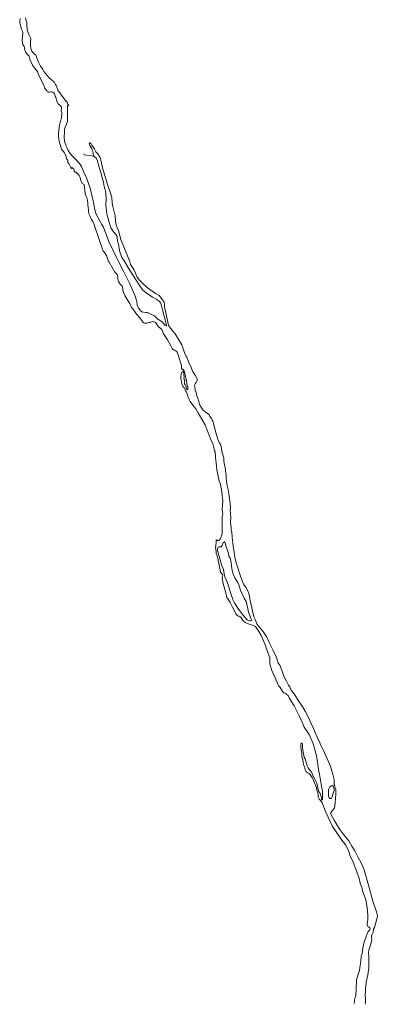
# Model space of a CAD drawing. Header units: metres. Extents: x 222609 to 404409, y 8547781 to 8795234.
# Tile 30 of 39: x 396741 to 397511, y 8590882 to 8593001. Entities that reach past the tile are written whole.
import ezdxf

# ---------------------------------------------------------------- set-up
doc = ezdxf.new("R2010")
doc.units = ezdxf.units.M
doc.layers.add('01. RIO', color=7, linetype='Continuous', lineweight=5, true_color=0x2776bb)

# ---------------------------------------------------------------- blocks, each defined once
blk = doc.blocks.new('REIORORI')
at = {"layer": '01. RIO', "color": 152, "lineweight": 15, "true_color": 0x2776bb, "flags": 128}
for points in [[(397485.2, 8590882.5), (397485.7, 8590887.4), (397485.6, 8590893.3), (397485.3, 8590902.9), (397485.9, 8590909), (397485.9, 8590917), (397487.3, 8590926.9), (397487.1, 8590930.4), (397490.6, 8590945.7), (397492.8, 8590961), (397493.2, 8590976.3), (397492.7, 8590983), (397492.6, 8590994.4), (397492.9, 8590998.7), (397495.3, 8591005.7), (397499.5, 8591020.8), (397498.5, 8591029.8), (397499.3, 8591031.6), (397502.5, 8591037.5), (397503.3, 8591044.3), (397505.1, 8591047.8), (397506.8, 8591052.6), (397510.5, 8591066.2), (397511.4, 8591070.8), (397510.8, 8591076.3), (397508.7, 8591083.9), (397501.8, 8591104.1), (397492.2, 8591138.5), (397482.7, 8591171.9), (397476.4, 8591186.6), (397469.6, 8591199.4), (397462.8, 8591212.4), (397456.4, 8591223), (397450.2, 8591233.9), (397439.1, 8591247.4), (397430.5, 8591258.4), (397424.6, 8591267.8), (397418.4, 8591278.8), (397411.4, 8591291.6), (397410.9, 8591294.5), (397412.3, 8591296.9), (397412.8, 8591297.4), (397413.8, 8591298.5), (397415.8, 8591300.5), (397417.5, 8591302.7), (397419.2, 8591305.3), (397419.8, 8591308.6), (397420.6, 8591318.4), (397421.2, 8591323.6), (397421.6, 8591336.4), (397421.8, 8591340.3), (397421.8, 8591343.5), (397421.9, 8591345.8), (397420, 8591350.4), (397419.1, 8591352.8), (397418.9, 8591353.9), (397418.5, 8591354.8), (397418, 8591359.2), (397418, 8591365.6), (397415.5, 8591376.7), (397412.2, 8591389.5), (397409.1, 8591398), (397400.7, 8591417.1), (397394.6, 8591430.3), (397389.7, 8591439.3), (397387.4, 8591444.9), (397382.8, 8591455.5), (397377.6, 8591467), (397373.7, 8591476), (397368.3, 8591488.4), (397362, 8591500.6), (397355.7, 8591513.2), (397349.1, 8591523.6), (397341.5, 8591535.5), (397332, 8591550.1), (397325.9, 8591558.4), (397322.8, 8591565.5), (397320.2, 8591569.4), (397315.8, 8591577.4), (397309.8, 8591588.2), (397306.8, 8591597.4), (397302.7, 8591608.3), (397301.2, 8591612.1), (397298, 8591616.7), (397294, 8591628.5), (397287.2, 8591643.4), (397279.2, 8591659.3), (397272.3, 8591673.5), (397264.1, 8591686), (397257.7, 8591694.1), (397252.7, 8591699.9), (397248, 8591710.6), (397245.2, 8591716), (397240.7, 8591735.6), (397236.7, 8591754.4), (397235.8, 8591760), (397234.3, 8591766.1), (397232.6, 8591771.9), (397228.1, 8591779.7), (397223.7, 8591784.7), (397220.9, 8591792.4), (397217.5, 8591801.1), (397213.6, 8591811.9), (397210.5, 8591821.5), (397207.4, 8591832.6), (397204.7, 8591844.7), (397202.3, 8591859.9), (397200.6, 8591867.5), (397200.1, 8591875), (397198.6, 8591886.9), (397197.6, 8591898.1), (397196.8, 8591903.2), (397196.3, 8591907.8), (397195.3, 8591919.9), (397196, 8591930.3), (397195.2, 8591937.8), (397194.4, 8591946.3), (397194.7, 8591951.6), (397194, 8591960), (397192.7, 8591970.7), (397192.1, 8591977.1), (397190.2, 8591989.9), (397188.1, 8591998.9), (397187.1, 8592002.9), (397186.3, 8592006.6), (397185.9, 8592016.6), (397185.9, 8592020.2), (397185.5, 8592023.3), (397184.8, 8592025.5), (397184.3, 8592028.7), (397184, 8592033.3), (397183.4, 8592036.4), (397181.7, 8592046.5), (397180.6, 8592051.9), (397180.6, 8592055.8), (397180.3, 8592058.2), (397179.1, 8592062.6), (397176.4, 8592072.8), (397175.6, 8592077.2), (397174.8, 8592082.4), (397173.2, 8592086.6), (397171.6, 8592090.8), (397168.6, 8592095.3), (397165.3, 8592105.5), (397163, 8592114.8), (397162, 8592118.9), (397160.7, 8592123), (397159.4, 8592129.5), (397158.6, 8592132.6), (397157, 8592136.9), (397155.6, 8592139.2), (397154.1, 8592142.6), (397152.6, 8592144.8), (397150.7, 8592147.4), (397148.8, 8592150.6), (397146.9, 8592152.5), (397140.8, 8592156.6), (397140.2, 8592157), (397135.6, 8592161.3), (397128.9, 8592171.5), (397127.4, 8592175.6), (397126.5, 8592179.9), (397124.4, 8592185.7), (397122.1, 8592193.9), (397121.4, 8592196.5), (397118.9, 8592204), (397118, 8592211.1), (397117.6, 8592213.8), (397117.9, 8592215), (397119.1, 8592216.4), (397119.9, 8592218.5), (397121.1, 8592220.6), (397122.6, 8592222.9), (397123, 8592225.6), (397123.1, 8592228.3), (397122, 8592230.7), (397119.1, 8592236), (397113.3, 8592244.5), (397110.7, 8592250.8), (397104.8, 8592264.5), (397100.6, 8592274.7), (397099.1, 8592277.6), (397094.3, 8592288.4), (397090, 8592301.1), (397083.8, 8592311.9), (397075.9, 8592324.7), (397071.1, 8592331), (397065.7, 8592336.9), (397061.6, 8592342.9), (397055.7, 8592370.7), (397052.7, 8592383.2), (397052.7, 8592387.7), (397051.9, 8592393.4), (397047.3, 8592400.4), (397044.2, 8592404), (397041.3, 8592407.3), (397033.7, 8592412.1), (397015.8, 8592424.9), (397005.3, 8592434.1), (396999.1, 8592440.1), (396993.9, 8592447), (396990.2, 8592455.4), (396986.5, 8592463.6), (396979.6, 8592473.9), (396977.1, 8592482.9), (396974.6, 8592489), (396958.5, 8592527.9), (396954, 8592547.4), (396948.7, 8592558.5), (396947, 8592568.4), (396946.7, 8592579.1), (396941.7, 8592598.6), (396940.1, 8592606.2), (396939, 8592618), (396936.8, 8592627.6), (396930, 8592646.6), (396922.3, 8592672.5), (396919.3, 8592681.9), (396915.4, 8592698.9), (396913.9, 8592704.4), (396908.9, 8592712), (396904.9, 8592716.9), (396901.8, 8592722.5), (396899.6, 8592725.7), (396896, 8592731.1), (396894.9, 8592733.5), (396893.3, 8592735.3), (396891.1, 8592736.2), (396890.7, 8592735.1), (396892, 8592729.9), (396894.6, 8592726.2), (396894.9, 8592725.4), (396896.2, 8592722.7), (396896.8, 8592720), (396898.2, 8592717.1), (396899.1, 8592713.6), (396899.1, 8592712.3), (396899.7, 8592708.6), (396901.1, 8592706.5), (396906.1, 8592702.2), (396908.5, 8592697.2), (396909.4, 8592693), (396915.3, 8592672), (396920.2, 8592655.5), (396921.6, 8592651.8), (396922.2, 8592645.5), (396923.4, 8592639.9), (396924.4, 8592636.5), (396925.6, 8592633.1), (396926.7, 8592624.4), (396926.9, 8592617.2), (396926.6, 8592601.7), (396928.9, 8592583.4), (396932.9, 8592567.6), (396937.4, 8592553), (396942.8, 8592544.1), (396948.6, 8592538.1), (396950.9, 8592534.5), (396951.2, 8592523.6), (396953.7, 8592517.7), (396955.2, 8592509), (396956.3, 8592501.3), (396961.1, 8592489.5), (396965.8, 8592481.9), (396975.3, 8592466.1), (396990.3, 8592442.7), (396999.8, 8592428.2), (397005.9, 8592419.2), (397015.7, 8592411.6), (397027, 8592403.8), (397034.8, 8592399.4), (397041.6, 8592394.9), (397044.9, 8592390.9), (397047.8, 8592379.2), (397056.4, 8592346.3), (397057.3, 8592342.1), (397054, 8592343.1), (397047.8, 8592350.6), (397038.4, 8592356.4), (397031.3, 8592363.8), (397023.2, 8592367.4), (397016.1, 8592370.6), (397013.3, 8592371.2), (397007.4, 8592371.5), (397004.3, 8592372.4), (397001.5, 8592374.8), (396996.7, 8592380.5), (396993.9, 8592386.3), (396993, 8592394.5), (396989.3, 8592406.1), (396978.3, 8592432.5), (396964.5, 8592459.7), (396947.7, 8592492.4), (396932.9, 8592523.5), (396921.6, 8592554.3), (396917.1, 8592560.8), (396913.4, 8592567.9), (396905.9, 8592582.6), (396902.7, 8592591.6), (396899.9, 8592607.8), (396892.8, 8592638.7), (396884.6, 8592660.4), (396878.6, 8592674.1), (396874, 8592685.2), (396869.8, 8592691.2), (396861.3, 8592700.5), (396854.1, 8592707.9), (396849.6, 8592712.7), (396845.1, 8592719.5), (396843.1, 8592724.7), (396841.2, 8592728.4), (396840.1, 8592731.9), (396838.8, 8592735.5), (396837.3, 8592739.6), (396836.7, 8592747.7), (396837.1, 8592759.9), (396837.6, 8592764.8), (396839, 8592769.4), (396840.8, 8592774.7), (396843.7, 8592782), (396843.7, 8592791.2), (396844.1, 8592797.2), (396844.1, 8592802.3), (396843.6, 8592805.1), (396843.5, 8592816.1), (396846.8, 8592815.7), (396846.3, 8592818.1), (396844.1, 8592818.9), (396843.1, 8592824.2), (396841.2, 8592825), (396837.5, 8592830.1), (396832.6, 8592836.3), (396827.1, 8592843.7), (396824.1, 8592847.4), (396823.3, 8592849.2), (396822, 8592852.1), (396819.4, 8592859), (396817.8, 8592861.1), (396816, 8592865.5), (396814.2, 8592867.1), (396809.3, 8592871.3), (396803.7, 8592876.4), (396792.7, 8592889.3), (396790.4, 8592894), (396788.4, 8592897.1), (396786, 8592901.2), (396783.7, 8592904.9), (396781.4, 8592909.6), (396777, 8592920.8), (396775.3, 8592924.5), (396771.1, 8592928.2), (396766.7, 8592933.4), (396765.7, 8592936.7), (396765, 8592940.2), (396764, 8592943.4), (396764, 8592952.6), (396764.5, 8592960.4), (396760.7, 8592969.1), (396758.4, 8592974.4), (396757, 8592979), (396756.2, 8592991.4), (396756.2, 8592994.5), (396754.5, 8592998.1), (396753.2, 8593004.5)], [(396742, 8593003.5), (396741.2, 8592996.3), (396740.8, 8592993.8), (396741.8, 8592991.2), (396744.9, 8592980.6), (396746.8, 8592976.1), (396747.3, 8592973.1), (396746.8, 8592962.2), (396745.8, 8592956), (396746.7, 8592951.4), (396747.6, 8592947.3), (396748.7, 8592945.1), (396750.4, 8592943.3), (396751.3, 8592940.4), (396751.5, 8592937.5), (396753, 8592931.6), (396757.1, 8592926.5), (396760.9, 8592922.2), (396763.3, 8592914.1), (396768.1, 8592903), (396772.4, 8592897.1), (396779, 8592889.3), (396782, 8592881.1), (396787.2, 8592871.7), (396789.3, 8592866.7), (396792.6, 8592860.2), (396793.6, 8592857.2), (396794.5, 8592854.4), (396795.9, 8592852.3), (396799, 8592848.4), (396800.3, 8592845.9), (396802, 8592845.2), (396803.9, 8592844.9), (396805.2, 8592844.9), (396807.3, 8592845.3), (396809.1, 8592845.6), (396810.9, 8592845.1), (396812.4, 8592844.6), (396814.4, 8592843.5), (396815.9, 8592841.8), (396816.3, 8592840.1), (396816.7, 8592837.9), (396816.9, 8592836), (396818.4, 8592833.8), (396819.2, 8592830.6), (396820.8, 8592825.1), (396823.7, 8592820), (396828.6, 8592815.8), (396830.2, 8592814.1), (396830.7, 8592812.2), (396831, 8592808.7), (396830.5, 8592804.8), (396831.3, 8592801.2), (396831.5, 8592798.6), (396831.2, 8592790.4), (396828.8, 8592782), (396826.9, 8592774.3), (396824.9, 8592762.6), (396824.2, 8592757.2), (396824.5, 8592751), (396824.9, 8592744.1), (396826.1, 8592739.8), (396828.9, 8592729.5), (396831.5, 8592721.1), (396832.7, 8592719.6), (396835.5, 8592717), (396836.6, 8592715.4), (396839.9, 8592708.3), (396841.7, 8592701.7), (396842.1, 8592700.4), (396843.1, 8592700.1), (396843.9, 8592699.3), (396844.4, 8592698.7), (396844.6, 8592698.3), (396844.7, 8592697.3), (396844.4, 8592695.7), (396844.5, 8592694.8), (396844.9, 8592693.5), (396846.5, 8592691.1), (396849.3, 8592685.4), (396850.8, 8592682.6), (396852.1, 8592680.9), (396852.6, 8592680.9), (396853.1, 8592681.4), (396853.2, 8592681.5), (396854.1, 8592682.1), (396854.8, 8592681.9), (396856, 8592680.7), (396857.5, 8592678.9), (396858.3, 8592677.5), (396858.3, 8592676.2), (396858.3, 8592675.1), (396858.6, 8592674.1), (396859.5, 8592673.1), (396862, 8592672.5), (396862.9, 8592671.6), (396865, 8592669.4), (396865.8, 8592669), (396868.7, 8592665.9), (396871.3, 8592661.3), (396872.6, 8592655.2), (396875.7, 8592648.7), (396879.5, 8592646.3), (396880.8, 8592639.7), (396881.4, 8592634.1), (396882, 8592627.5), (396883.2, 8592622.6), (396885.4, 8592618.1), (396886, 8592615.6), (396887.3, 8592607), (396887.9, 8592602.3), (396888, 8592597.8), (396889.9, 8592583.4), (396892.2, 8592578.5), (396895.2, 8592571.3), (396897.6, 8592567.2), (396900.3, 8592562.5), (396903.7, 8592552.8), (396919.4, 8592507.4), (396920.9, 8592503.1), (396923.4, 8592500), (396928.4, 8592491.9), (396929.2, 8592489.3), (396930.8, 8592485.1), (396931.5, 8592482.3), (396933.7, 8592479.2), (396939.9, 8592467.6), (396945.5, 8592457.5), (396950.6, 8592452.4), (396952.3, 8592447.1), (396952.3, 8592442.3), (396952.7, 8592440.6), (396953.2, 8592438.7), (396953.6, 8592437.8), (396955.6, 8592433.9), (396957.7, 8592431), (396959.6, 8592429.5), (396960.1, 8592429.1), (396961.7, 8592427.3), (396962.6, 8592425.8), (396962.6, 8592424.9), (396963.1, 8592422.3), (396962.8, 8592420.4), (396962.9, 8592417.9), (396968.4, 8592405.7), (396973.8, 8592397), (396977.9, 8592389.9), (396981.5, 8592381.5), (396984.6, 8592378.5), (396993.3, 8592366.7), (397000.1, 8592358.7), (397007, 8592349.7), (397009.8, 8592348), (397015, 8592348), (397019, 8592349), (397021.6, 8592349.5), (397024.5, 8592350.5), (397027.2, 8592351.3), (397029.2, 8592351.1), (397030.7, 8592350.8), (397033.4, 8592349.4), (397034.2, 8592348.6), (397038.2, 8592342.3), (397039.7, 8592340.2), (397042.6, 8592337.8), (397046.8, 8592334.2), (397050.9, 8592325.2), (397059.2, 8592311.8), (397066.6, 8592298.8), (397069.4, 8592293.5), (397071, 8592291.5), (397072.9, 8592290.3), (397075.1, 8592289.2), (397077.8, 8592287.8), (397080.2, 8592285.8), (397082.8, 8592277.9), (397089.3, 8592256.9), (397089.5, 8592251.3), (397090.2, 8592248.9), (397090.5, 8592248.3), (397090.8, 8592248.3), (397091.2, 8592248.5), (397091.9, 8592248.9), (397092.5, 8592249.1), (397093.1, 8592248.9), (397093.5, 8592247.7), (397095.2, 8592245.3), (397096.4, 8592242.7), (397096.8, 8592241.3), (397096.5, 8592240.9), (397096.1, 8592240.9), (397094.9, 8592241.2), (397093.6, 8592241.8), (397093.3, 8592242.7), (397093.3, 8592243.3), (397093.1, 8592244.1), (397092.8, 8592244.3), (397092.4, 8592244.3), (397092, 8592244.1), (397090.8, 8592243.1), (397089.6, 8592240.6), (397088.9, 8592237), (397087.9, 8592233.6), (397087.8, 8592227.9), (397089.6, 8592223), (397090.2, 8592217.4), (397092, 8592212), (397093.5, 8592210.5), (397094.6, 8592209.7), (397095.3, 8592209.6), (397096.2, 8592208.2), (397096.4, 8592207.9), (397097, 8592204.5), (397098.3, 8592202.4), (397098.9, 8592201), (397099.9, 8592199.4), (397100.6, 8592198.3), (397101.5, 8592195.9), (397102.3, 8592192.4), (397106.3, 8592183.4), (397108, 8592179.1), (397111.7, 8592174.1), (397120, 8592163.7), (397122.9, 8592158.4), (397126.2, 8592153.3), (397135.1, 8592138.1), (397140.1, 8592129), (397147, 8592112.3), (397153.5, 8592095.6), (397157.2, 8592088.9), (397159.3, 8592080.2), (397159.6, 8592076), (397160.7, 8592073.3), (397161.7, 8592071.4), (397162, 8592068.5), (397162.4, 8592065), (397162.9, 8592058.7), (397163.9, 8592047.2), (397165.4, 8592032.7), (397169.7, 8592010.7), (397173.7, 8592000.6), (397175.7, 8591989.8), (397177.1, 8591977.8), (397178.7, 8591966.3), (397178, 8591955.6), (397177.1, 8591948.2), (397177.8, 8591940.5), (397178.4, 8591936.3), (397177.4, 8591933), (397177.3, 8591924.6), (397176.9, 8591912.1), (397177, 8591900.2), (397177.2, 8591896.8), (397176.8, 8591894.4), (397175.6, 8591891.4), (397174.7, 8591888.5), (397173.9, 8591886.6), (397172.7, 8591883.1), (397170.5, 8591880.8), (397169.4, 8591880.2), (397167.1, 8591880.2), (397166.2, 8591881.1), (397165.1, 8591881.6), (397164, 8591881.2), (397163.9, 8591878.1), (397163.9, 8591873.9), (397163.7, 8591872.1), (397163.1, 8591870.1), (397163.1, 8591868.1), (397162.8, 8591865.8), (397163.8, 8591856.4), (397164.1, 8591852.1), (397166.1, 8591847.4), (397167.6, 8591841.7), (397173.6, 8591812.8), (397175.8, 8591809.1), (397177.7, 8591807.4), (397178.5, 8591804.5), (397177.6, 8591802.8), (397177.3, 8591799.1), (397177.5, 8591794.7), (397178.6, 8591791.5), (397179.9, 8591785.1), (397185.6, 8591764.7), (397187.4, 8591756.9), (397189.8, 8591754.1), (397194.3, 8591746.9), (397199.6, 8591736.6), (397207, 8591721.9), (397209.8, 8591718.3), (397213.6, 8591717.2), (397217.5, 8591715.3), (397221.4, 8591708.1), (397226.7, 8591703.8), (397235.4, 8591700.1), (397239.4, 8591698.6), (397241.9, 8591697.9), (397244.7, 8591697.5), (397248.7, 8591695.6), (397256.1, 8591684.4), (397261, 8591676.1), (397268.7, 8591658.1), (397276.5, 8591637.4), (397279.5, 8591628.2), (397279.5, 8591625.3), (397280.1, 8591614.9), (397281.8, 8591607.1), (397284, 8591600.6), (397287.7, 8591592.5), (397296.4, 8591573.6), (397298.6, 8591567.3), (397300.1, 8591566.2), (397302.1, 8591564.2), (397303.9, 8591560.7), (397307.5, 8591554.8), (397308.9, 8591553.2), (397309.7, 8591552.3), (397314.4, 8591550.7), (397319.1, 8591546.6), (397321.4, 8591541.5), (397323.9, 8591538.2), (397332.1, 8591524.3), (397338.1, 8591513), (397343.6, 8591501.9), (397349.5, 8591489.3), (397352.7, 8591480.5), (397354.8, 8591476.7), (397357, 8591474), (397360.2, 8591469.5), (397364.4, 8591462.8), (397367.3, 8591456.2), (397370.2, 8591449.9), (397372.2, 8591445), (397374.3, 8591438.3), (397376.8, 8591430.3), (397380.1, 8591417), (397381.9, 8591408.8), (397383, 8591398.6), (397384.6, 8591387.9), (397387.7, 8591373), (397390.8, 8591352.1), (397393.3, 8591341.7), (397393.5, 8591336.1), (397393.5, 8591329.2), (397392.9, 8591323), (397392.9, 8591322.5), (397392, 8591322.4), (397391.4, 8591323.4), (397391.5, 8591325.3), (397391.5, 8591326.6), (397391, 8591327.5), (397389.7, 8591330.9), (397389.1, 8591332.3), (397388.7, 8591333.3), (397388.1, 8591335.8), (397387.4, 8591337.6), (397385.4, 8591340.5), (397383.9, 8591344.7), (397382.6, 8591352.1), (397380.7, 8591357.9), (397378.1, 8591364.3), (397373.1, 8591373.2), (397370.3, 8591380.2), (397369.3, 8591382.1), (397368.5, 8591383.5), (397367, 8591385.2), (397363.7, 8591389.1), (397362.3, 8591391.4), (397360.5, 8591395.7), (397355.6, 8591410.6), (397353.9, 8591413.9), (397352.2, 8591422.1), (397350.9, 8591429.5), (397349.9, 8591435.2), (397350.1, 8591440.4), (397349.2, 8591443.5), (397348.4, 8591444.3), (397347.5, 8591444.4), (397347, 8591444), (397346.6, 8591442.8), (397346.4, 8591436.9), (397347.1, 8591429.6), (397348.4, 8591421.9), (397349, 8591415.3), (397350.5, 8591408.9), (397351.8, 8591402.4), (397352.6, 8591398.1), (397353.5, 8591394.9), (397354.8, 8591392.1), (397356.1, 8591387.1), (397358.2, 8591382.6), (397358.9, 8591381.9), (397360.1, 8591381.2), (397361.6, 8591380.6), (397363.2, 8591380), (397364.8, 8591378.9), (397365.3, 8591378.4), (397366.9, 8591377), (397369.6, 8591372.5), (397370.7, 8591370.2), (397372.3, 8591367.9), (397373.3, 8591366), (397376.2, 8591358.9), (397379.5, 8591350.7), (397380.3, 8591348.7), (397380.5, 8591346.6), (397382.6, 8591339), (397383.1, 8591336.5), (397383.8, 8591334.5), (397383.8, 8591333.1), (397383.8, 8591332.1), (397383.7, 8591331.4), (397383.9, 8591328.3), (397386.3, 8591324.1), (397388.8, 8591320.6), (397392.7, 8591316.2), (397400.6, 8591296.2), (397414.6, 8591264.8), (397435.1, 8591235.5), (397443.5, 8591224.8), (397449.7, 8591211.4), (397453, 8591200.9), (397458.1, 8591192.1), (397460.9, 8591185), (397467.4, 8591167.7), (397472, 8591153), (397475.4, 8591140), (397477.8, 8591135.4), (397478.7, 8591131.1), (397479.3, 8591126.7), (397486.5, 8591107.4), (397489.3, 8591090.7), (397490.6, 8591074.1), (397491, 8591064.7), (397490.2, 8591060), (397489.8, 8591056), (397489.8, 8591052.5), (397490.7, 8591050), (397495.1, 8591047.2), (397495.7, 8591044.9), (397495.4, 8591042.9), (397493.7, 8591041.4), (397493.1, 8591040.5), (397491.8, 8591038.8), (397487.6, 8591028.9), (397487.1, 8591027.7), (397483.2, 8591017.2), (397479.1, 8591000.4), (397478.6, 8590998.7), (397479, 8590997.9), (397479.5, 8590997.3), (397479.8, 8590996.5), (397479.6, 8590995.6), (397479.3, 8590994.5), (397477.9, 8590989.8), (397476.8, 8590986.8), (397476.3, 8590983.5), (397474.9, 8590970.6), (397473.6, 8590961.3), (397472.7, 8590955.2), (397471.8, 8590950.9), (397469.1, 8590944.7), (397466.6, 8590935), (397465.7, 8590915.2), (397465, 8590901.5), (397463.2, 8590895.5), (397461.7, 8590884.2)], [(396878.9, 8592712.3), (396879.5, 8592710.1), (396900.6, 8592707.2)], [(397102.9, 8592204.9), (397103, 8592207.2), (397102.8, 8592210.7), (397101.9, 8592213.4), (397100.8, 8592219.2), (397099.3, 8592227.6), (397098.1, 8592231.9), (397098, 8592233.6), (397097.9, 8592235), (397097.3, 8592236.5), (397096.2, 8592238.3), (397095.9, 8592239.1), (397094.9, 8592239.5), (397094.3, 8592239.1), (397094.5, 8592237.6), (397095, 8592231.7), (397094.8, 8592228.9), (397095.4, 8592227), (397096.4, 8592224.4), (397096.4, 8592223.4), (397095.8, 8592221.5), (397095.6, 8592219.6), (397096.2, 8592217.4), (397097.4, 8592215.2), (397098.6, 8592212.1), (397099.6, 8592209.6), (397100.3, 8592206.6), (397101, 8592205.5), (397102, 8592204.5), (397102.9, 8592204.9)], [(397240.8, 8591708.4), (397239, 8591712.7), (397236.6, 8591718.9), (397234.1, 8591726), (397232.4, 8591733.5), (397230.3, 8591742.9), (397229.3, 8591747.9), (397224.3, 8591756.5), (397219.2, 8591767.3), (397216.9, 8591773.4), (397212.9, 8591785.2), (397211.1, 8591790.2), (397204.4, 8591799.9), (397201.2, 8591806.6), (397199.6, 8591812.4), (397197.7, 8591821.1), (397195.7, 8591836.4), (397194.4, 8591842.3), (397191.6, 8591846.8), (397190.4, 8591852.8), (397188.3, 8591858.5), (397185.3, 8591869.2), (397184.3, 8591872.1), (397183.5, 8591875.2), (397182.1, 8591877.3), (397181.4, 8591877.1), (397179.5, 8591875), (397177.3, 8591869.3), (397175, 8591866.6), (397170.4, 8591866.4), (397168.7, 8591865.8), (397167, 8591862.7), (397167, 8591858.8), (397172.5, 8591838.4), (397175.9, 8591827.9), (397179.9, 8591817.7), (397182.4, 8591804), (397189.8, 8591784.6), (397195, 8591768.8), (397200.2, 8591753.7), (397203.8, 8591746.5), (397210.8, 8591734.8), (397221, 8591721.3), (397226.5, 8591714.4), (397231.1, 8591709.7), (397235.7, 8591707.3), (397237.1, 8591707.2), (397238.9, 8591707.6), (397240, 8591708), (397240.8, 8591708.4)], [(397412.3, 8591325.1), (397415.1, 8591331.3), (397416.4, 8591337.6), (397418.1, 8591342.2), (397418.6, 8591344.8), (397418.7, 8591346.9), (397417.2, 8591348.8), (397416.3, 8591351.8), (397414.9, 8591352.9), (397412.7, 8591352.5), (397408.9, 8591350.4), (397406.4, 8591344.3), (397406.5, 8591339.3), (397406.1, 8591334.1), (397406.2, 8591331), (397407, 8591327.9), (397409.1, 8591325.5), (397412.3, 8591325.1)]]:
    blk.add_lwpolyline(points, dxfattribs=at)

msp = doc.modelspace()

# ---------------------------------------------------------------- block references
msp.add_blockref('REIORORI', (0, 0))

doc.saveas('drawing.dxf')
